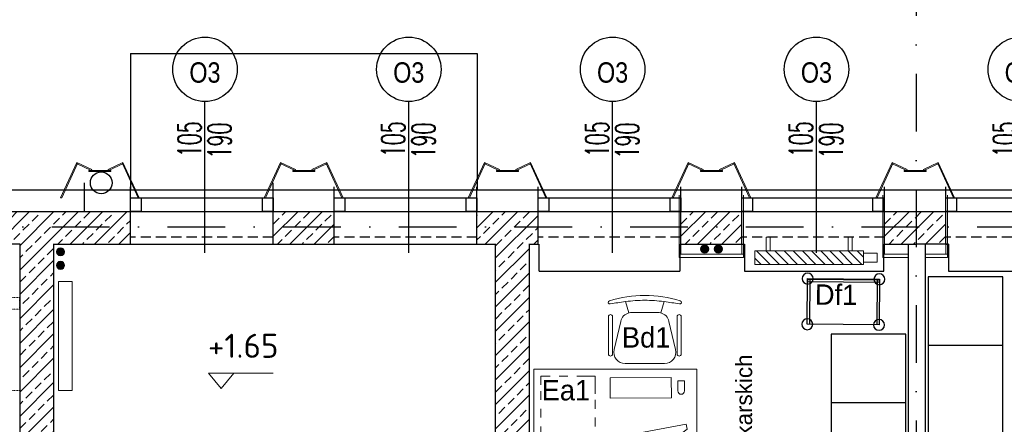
# Model space of a CAD drawing. Header units: millimetres. Extents: x 14495 to 271441, y -21035 to 2232.
# Tile 90 of 227: x 87090 to 87815, y -5734 to -5436. Entities that reach past the tile are written whole.
import ezdxf
from ezdxf.enums import TextEntityAlignment as Align

# ---------------------------------------------------------------- set-up
doc = ezdxf.new("R2010")
doc.units = ezdxf.units.MM
for name, pattern in [('DASHDOT', [1, 0.5, -0.25, 0, -0.25]), ('HIDDEN', [0.375, 0.25, -0.125]), ('HIDDENX2', [0.75, 0.5, -0.25])]:
    doc.linetypes.add(name, pattern=pattern)
for name, color, linetype in [('-- TECH  SYMBOLE', 1, 'Continuous'), ('-- TECH WYPOSAŻENIE', 2, 'Continuous'), ('_1_cienkie', 251, 'Continuous'), ('_A_widok', 1, 'Continuous'), ('a-bloki-drzwi', 52, 'Continuous'), ('a-cienka', 8, 'Continuous'), ('A-POW-NR', 1, 'Continuous'), ('A_bloki-drzwi', 1, 'Continuous'), ('A_BLOKI_KÓŁKO', 1, 'Continuous'), ('A_BLOKI_OPIS', 1, 'Continuous'), ('A_grzejniki', 34, 'Continuous'), ('a_HATCH', 9, 'Continuous'), ('A_KOTA', 7, 'Continuous'), ('A_L przerywana', 251, 'HIDDENX2'), ('A_L_WIDOK', 1, 'Continuous'), ('A_Lwidok', 1, 'Continuous'), ('A_okładzina HPL', 37, 'Continuous'), ('A_OSIE', 252, 'DASHDOT'), ('A_PROJEKTOWANE', 3, 'Continuous'), ('A_SC_DZIAlOWE', 4, 'Continuous'), ('TECH Sprzęt', 1, 'Continuous')]:
    doc.layers.add(name, color=color, linetype=linetype)
for name, color, linetype, lineweight in [('0-c.o.-grzejniki', 34, 'Continuous', 9), ('A_KOTY', 42, 'Continuous', 20), ('A_obudowy G-K', 31, 'Continuous', 0), ('cienkie - TW', 1, 'Continuous', 9), ('linie przerywane -TW', 255, 'HIDDEN', 9), ('osie - TW', 1, 'DASHDOT', 9), ('SAN_Przewody powrotne CO na rzucie', 180, 'Continuous', 40), ('SAN_Przewody zasilające CO na rzucie', 20, 'Continuous', 40), ('TECH Wyp-meble', 1, 'Continuous', 15), ('wymiary - TW', 255, 'Continuous', 9)]:
    doc.layers.add(name, color=color, linetype=linetype, lineweight=lineweight)
doc.layers.add('A-POW', color=2, linetype='Continuous', plot=False)
doc.styles.add('ARIAL1_2', font='arial.ttf', dxfattribs={"width": 1.2})
doc.styles.add('arialce', font='ARIALN.TTF')
doc.styles.add('AVAL', font='txt')
doc.styles.add('cg', font='GOTHIC.TTF')
doc.styles.add('iso', font='isocpeur.ttf', dxfattribs={"width": 1.2})
doc.styles.add('ROMANS', font='romans', dxfattribs={"width": 0.6})
doc.styles.add('switz721ltexbt', font='swissel.ttf')
pattern_1 = [(45, (-5707.225, 221.718), (-8.9802561, 8.9802561), []), (45, (-5698.245, 221.718), (-8.9802561, 8.9802561), [6.35, -3.175])]

# ---------------------------------------------------------------- blocks, each defined once
blk = doc.blocks.new('KOTA')
for p, q in [((0, 0), (-11.77, 14.19)), ((-11.77, 14.19), (16.2, 14.19)), ((0, 0), (11.77, 14.19)), ((16.2, 14.19), (48.6, 14.19))]:
    blk.add_line(p, q)
at = {"layer": 'A_KOTA', "color": 6, "style": 'AVAL'}
blk.add_attdef('%%P0,00', (-11.32, 18.66), '', height=14.4, dxfattribs=at)
blk = doc.blocks.new('fghsdx')
at = {"lineweight": 0}
for p, q in [((-37.08, -19.4), (-25.08, 6.6)), ((-36.19, -19.4), (-24.35, 6.26)), ((-14.42, 0.8), (-25.41, 5.87)), ((-14.08, 1.53), (-25.08, 6.6)), ((-16.15, 0.8), (0, 0.8)), ((-16.15, 0.8), (-16.15, 0)), ((-16.15, 0), (0, 0)), ((-14.42, 0.8), (-14.08, 1.53)), ((-2.07, 1.53), (8.92, 6.6)), ((-1.73, 0.8), (-2.07, 1.53)), ((-1.73, 0.8), (9.26, 5.87)), ((0, 0.8), (0, 0)), ((20.04, -19.4), (8.2, 6.26)), ((20.92, -19.4), (8.92, 6.6)), ((-37.08, -19.4), (-36.19, -19.4)), ((20.92, -19.4), (20.04, -19.4))]:
    blk.add_line(p, q, dxfattribs=at)
blk = doc.blocks.new('A$C264B1A23')
at = {"layer": 'cienkie - TW'}
for points in [[(-84.9, 1785), (-88.9, 1785, -0.414214), (-89.4, 1785.5), (-89.4, 1820, 0.414214), (-88.7, 1820.7), (-88.7, 1828.5), (-109.4, 1828.5, -0.414214), (-109.9, 1829, 0), (-109.9, 1834.5, -0.414214), (-109.4, 1835), (-84.9, 1835), (-60.4, 1835, -0.414214), (-59.9, 1834.5, 0), (-59.9, 1829, -0.414214), (-60.4, 1828.5), (-81.2, 1828.5), (-81.2, 1820.7, 0.414214), (-80.4, 1820), (-80.4, 1785.5, -0.414214), (-80.9, 1785), (-84.9, 1785)], [(-1655, 920), (-1655, 830), (-1650.8, 830, 0.390731), (-1646.8, 833.7), (-1645.2, 866.3, -0.390731), (-1641.2, 870), (-1624.4, 870, -0.414506), (-1622.4, 868), (-1622.4, 867), (-1581, 867), (-1580, 868), (-1580, 875), (-1580, 882), (-1581, 883), (-1622.4, 883), (-1622.4, 882, -0.414506), (-1624.4, 880), (-1641.2, 880, -0.390731), (-1645.2, 883.7), (-1646.8, 916.3, 0.390731), (-1650.8, 920), (-1655, 920)], [(-255, 920), (-255, 830), (-259.2, 830, -0.390731), (-263.2, 833.7), (-264.8, 866.3, 0.390731), (-268.8, 870), (-285.6, 870, 0.414506), (-287.6, 868), (-287.6, 867), (-329, 867), (-330, 868), (-330, 875), (-330, 882), (-329, 883), (-287.6, 883), (-287.6, 882, 0.414506), (-285.6, 880), (-268.8, 880, 0.390731), (-264.8, 883.7), (-263.2, 916.3, -0.390731), (-259.2, 920), (-255, 920)], [(-84.9, 685), (-88.9, 685, 0.414214), (-89.4, 684.5), (-89.4, 650, -0.414214), (-88.7, 649.3), (-88.7, 641.5), (-109.4, 641.5, 0.414214), (-109.9, 641, 0), (-109.9, 635.5, 0.414214), (-109.4, 635), (-84.9, 635), (-60.4, 635, 0.414214), (-59.9, 635.5, 0), (-59.9, 641, 0.414214), (-60.4, 641.5), (-81.2, 641.5), (-81.2, 649.3, -0.414214), (-80.4, 650), (-80.4, 684.5, 0.414214), (-80.9, 685), (-84.9, 685)]]:
    blk.add_lwpolyline(points, format="xyb", dxfattribs=at)
at = {"layer": 'linie przerywane -TW', "color": 4}
for points in [[(-185, 550), (-255, 550), (-255, 1920), (-185, 1920)], [(-185, 1920), (0, 1920), (0, 1835), (-185, 1835)], [(-1700, 1025), (-1655, 1025), (-1655, 725), (-1700, 725)], [(-185, 550), (0, 550), (0, 635), (-185, 635)]]:
    blk.add_lwpolyline(points, close=True, dxfattribs=at)
at = {"layer": 'osie - TW'}
for points in [[(-84.9, 1835), (-84.9, 635)], [(-179, 1235), (9.1, 1235)], [(-1655, 875), (-255, 875)]]:
    blk.add_lwpolyline(points, dxfattribs=at)
blk = doc.blocks.new('HJTS')
at = {"color": 8}
blk.add_line((0, 0), (0, 111.34), dxfattribs=at)
at = {"layer": 'A_BLOKI_KÓŁKO', "ltscale": 0.04}
blk.add_circle((0, 135.04), 23.7, dxfattribs=at)
at = {"layer": 'A_BLOKI_OPIS', "style": 'ROMANS'}
for tag, height, width, p in [('O', 20.59, 0.5, (-0.05, 135.67)), ('100', 17.16, 0.6, (-11.49, 86.54)), ('200', 17.16, 0.6, (10.76, 86.54))]:
    blk.add_attdef(tag, text='', height=height, rotation=90, dxfattribs=dict(at, width=width)).set_placement(p, align=Align.MIDDLE)
blk = doc.blocks.new('mjkk')
at = {"layer": '0-c.o.-grzejniki'}
h = blk.add_hatch(dxfattribs=at)
h.set_pattern_fill('ANSI31', color=256, scale=1.5, angle=-90.01613, style=0)
h.set_pattern_definition([(-135.016127, (-172292.014, 132455.0023), (-3.36664804, 3.36854379), [])])
h.paths.add_polyline_path([(-9.98, -80), (-0.01, -80), (0, 0), (-9.98, 0)])
blk.add_lwpolyline([(-9.98, -80), (-9.98, 0), (0, 0), (-0.01, -80)], close=True, dxfattribs=at)
at = {"layer": '0-c.o.-grzejniki', "ltscale": 2}
for points in [[(10.03, -11.37), (10.03, -8.26), (0.02, -8.26), (0.02, -11.37)], [(10.03, -68.63), (10.03, -71.74), (0.02, -71.74), (0.02, -68.63)], [(-1.75, -80), (-1.75, -90), (-8.23, -90), (-8.23, -80)]]:
    blk.add_lwpolyline(points, close=True, dxfattribs=at)
blk = doc.blocks.new('BIUR_LEK_75-120_monit')
at = {"color": 252, "lineweight": 18}
for p, q in [((72.81, 12.19), (112.13, 19.54)), ((112.82, 15.88), (104.9, 10.13)), ((112.13, 19.54), (112.82, 15.88)), ((73.5, 8.53), (72.81, 12.19)), ((82.95, 6.03), (73.5, 8.53)), ((104.9, 10.13), (82.95, 6.03)), ((82.95, 6.03), (104.9, 10.13)), ((104.9, 10.13), (105.53, 6.76)), ((83.59, 2.65), (82.95, 6.03)), ((105.53, 6.76), (83.59, 2.65))]:
    blk.add_line(p, q, dxfattribs=at)
at = {"color": 2, "linetype": 'Continuous'}
blk.add_lwpolyline([(0, 0), (120, 0), (120, 60), (0, 60)], close=True, dxfattribs=at)
at = {"color": 1, "linetype": 'Continuous', "lineweight": 13, "ltscale": 5}
for points in [[(12, 55), (5, 55), (5, 48.5)], [(25, 55), (18.5, 55)], [(45, 42), (45, 55), (31.5, 55)], [(5, 44), (5, 37.5)], [(45, 44), (45, 50.5)], [(45, 31), (45, 37.5)], [(5, 31), (5, 24.5)], [(45, 18), (45, 24.5)], [(5, 18), (5, 5), (18.5, 5)], [(38, 5), (45, 5), (45, 11.5)], [(25, 5), (31.5, 5)]]:
    blk.add_lwpolyline(points, dxfattribs=at)
at = {"color": 252, "lineweight": 18}
blk.add_lwpolyline([(56.1, 53.72), (101.1, 53.93), (101.17, 38.93), (56.17, 38.72)], close=True, dxfattribs=at)
blk.add_lwpolyline([(110.83, 51.65), (105.83, 51.63), (105.86, 44.13, 0.414214), (108.37, 41.64), (108.37, 41.64, 0.414214), (110.86, 44.16)], format="xyb", close=True, dxfattribs=at)
blk = doc.blocks.new('FOTEL do BIURKA')
at = {"color": 2}
for p, q in [((-14.27, 8.03), (-11.71, -0.26)), ((14.27, 8.03), (11.71, -0.26)), ((0, 0), (-9.66, 0)), ((0, 0), (9.66, 0)), ((-17.78, -6.45), (-22.62, -27.28)), ((17.78, -6.45), (22.62, -27.28)), ((-14.51, -37.5), (0, -37.5)), ((14.51, -37.5), (0, -37.5))]:
    blk.add_line(p, q, dxfattribs=at)
at = {"color": 2, "ltscale": 0.7}
for p, q in [((-26.79, -2.94), (-26.79, -30.47)), ((-23.79, -2.94), (-23.79, -30.47)), ((23.79, -2.94), (23.79, -30.47)), ((26.79, -2.94), (26.79, -30.47))]:
    blk.add_line(p, q, dxfattribs=at)
at = {"color": 2}
for centre, radius, start, end in [((-25.71, 7.51), 1.21, 108.30821, 283.36846), ((-1.1, -70.52), 83.02, 89.23757, 107.51139), ((3.38, -145.12), 154.17, 96.57577, 100.77002), ((0, -91.36), 100.41, 90, 98.0662), ((1.1, -70.52), 83.02, 72.48861, 90.76243), ((0, -91.36), 100.41, 81.9338, 90), ((-3.38, -145.12), 154.17, 79.22998, 83.42423), ((25.71, 7.51), 1.21, 256.63154, 71.69179), ((-9.66, -8.33), 8.33, 90, 103.30317), ((9.66, -8.33), 8.33, 76.69683, 90), ((-9.66, -8.33), 8.33, 104.2415, 166.90676), ((9.66, -8.33), 8.33, 13.09324, 75.7585), ((-14.51, -29.17), 8.33, 166.90676, 270), ((14.51, -29.17), 8.33, 270, 13.09324)]:
    blk.add_arc(centre, radius, start, end, dxfattribs=at)
at = {"color": 2, "ltscale": 0.7}
for centre, start, end in [((-25.29, -2.94), 360, 180), ((-25.29, -2.94), 360, 180), ((25.29, -2.94), 0, 180), ((25.29, -2.94), 0, 180), ((-25.29, -30.47), 180, 360), ((25.29, -30.47), 180, 0)]:
    blk.add_arc(centre, 1.5, start, end, dxfattribs=at)
blk = doc.blocks.new('wózek pod aparat.')
at = {"layer": '-- TECH WYPOSAŻENIE', "color": 1}
for p, q in [((-24.8, 0), (-24.8, 33.6)), ((24.8, 0), (24.8, 33.6))]:
    blk.add_line(p, q, dxfattribs=at)
for points in [[(-26.4, 33.6), (-26.4, 0), (26.4, 0), (26.4, 33.6)], [(-26.4, 0.62), (-26.4, 2.22), (26.4, 2.22), (26.4, 0.62)]]:
    blk.add_lwpolyline(points, close=True, dxfattribs=at)
for centre in [(-26.4, 33.6), (26.4, 33.6), (-26.4, 0), (26.4, 0)]:
    blk.add_circle(centre, 4, dxfattribs=at)
blk = doc.blocks.new('POW')
at = {"const_width": 5}
blk.add_lwpolyline([(125.3, 0), (0, 0)], dxfattribs=at)
at = {"style": 'switz721ltexbt'}
blk.add_attdef('001', (-1.8, 12.3), '', height=41.2, dxfattribs=at)

msp = doc.modelspace()

# ---------------------------------------------------------------- hatches: boundary and pattern name
at = {"layer": 'a_HATCH', "linetype": 'Continuous', "lineweight": 13}
h = msp.add_hatch(dxfattribs=at)
h.set_pattern_fill('ANSI33', color=256, scale=2, style=0)
h.set_pattern_definition(pattern_1)
h.paths.add_polyline_path([(86826.65, -5600.87), (86895.12, -5600.87), (86895.12, -5870.74), (86928.87, -5870.74), (86928.87, -5845.74), (86920.12, -5845.74), (86920.12, -5600.74), (87090.12, -5600.74), (87090.12, -5845.74), (87048.87, -5845.74), (87048.87, -5870.74), (87090.12, -5870.74), (87090.12, -6065.74), (87115.12, -6065.74), (87115.12, -5600.87), (87171.65, -5600.87), (87171.58, -5576.87), (86826.65, -5576.87)])
h = msp.add_hatch(dxfattribs=at)
h.set_pattern_fill('ANSI33', color=256, scale=2, style=0)
h.set_pattern_definition(pattern_1)
h.paths.add_polyline_path([(87299.79, -5588.3), (87276.65, -5588.3), (87276.65, -5590.09), (87276.65, -5595.87), (87276.65, -5600.87), (87276.86, -5600.87), (87299.79, -5600.87)])
h.paths.add_polyline_path([(87299.79, -5576.87), (87276.79, -5576.87), (87276.65, -5576.87), (87276.65, -5577.09), (87276.65, -5588.3), (87299.79, -5588.3)])
h.paths.add_polyline_path([(87299.79, -5600.87), (87321.36, -5600.87), (87321.58, -5600.87), (87321.58, -5595.87), (87321.58, -5588.3), (87299.79, -5588.3)])
h.paths.add_polyline_path([(87299.79, -5588.3), (87321.58, -5588.3), (87321.58, -5576.87), (87321.36, -5576.87), (87299.79, -5576.87)])
h = msp.add_hatch(dxfattribs=at)
h.set_pattern_fill('ANSI33', color=256, scale=2, style=0)
h.set_pattern_definition(pattern_1)
h.paths.add_polyline_path([(87426.65, -5600.87), (87440.12, -5600.87), (87440.12, -6065.37), (87465.12, -6065.37), (87465.12, -5600.87), (87471.58, -5600.87), (87471.65, -5576.87), (87426.65, -5576.87)])
h = msp.add_hatch(dxfattribs=at)
h.set_pattern_fill('ANSI33', color=256, scale=2, style=0)
h.set_pattern_definition([(45, (-5407.225, 221.718), (-8.9802561, 8.9802561), []), (45, (-5398.245, 221.718), (-8.9802561, 8.9802561), [6.35, -3.175])])
h.paths.add_polyline_path([(87599.79, -5588.3), (87576.65, -5588.3), (87576.65, -5590.09), (87576.65, -5595.87), (87576.65, -5600.87), (87576.86, -5600.87), (87599.79, -5600.87)])
h.paths.add_polyline_path([(87599.79, -5576.87), (87576.79, -5576.87), (87576.65, -5576.87), (87576.65, -5577.09), (87576.65, -5588.3), (87599.79, -5588.3)])
h.paths.add_polyline_path([(87599.79, -5600.87), (87621.36, -5600.87), (87621.58, -5600.87), (87621.58, -5595.87), (87621.58, -5588.3), (87599.79, -5588.3)])
h.paths.add_polyline_path([(87599.79, -5588.3), (87621.58, -5588.3), (87621.58, -5576.87), (87621.36, -5576.87), (87599.79, -5576.87)])
h = msp.add_hatch(dxfattribs=at)
h.set_pattern_fill('ANSI33', color=256, scale=2, style=0)
h.set_pattern_definition([(45, (-5257.297, 221.718), (-8.9802561, 8.9802561), []), (45, (-5248.316, 221.718), (-8.9802561, 8.9802561), [6.35, -3.175])])
h.paths.add_polyline_path([(87749.72, -5588.3), (87726.58, -5588.3), (87726.58, -5590.09), (87726.58, -5595.87), (87726.58, -5600.87), (87726.79, -5600.87), (87749.72, -5600.87)])
h.paths.add_polyline_path([(87749.72, -5576.87), (87726.72, -5576.87), (87726.58, -5576.87), (87726.58, -5577.09), (87726.58, -5588.3), (87749.72, -5588.3)])
h.paths.add_polyline_path([(87749.72, -5600.87), (87771.29, -5600.87), (87771.5, -5600.87), (87771.5, -5595.87), (87771.5, -5588.3), (87749.72, -5588.3)])
h.paths.add_polyline_path([(87749.72, -5588.3), (87771.5, -5588.3), (87771.5, -5576.87), (87771.29, -5576.87), (87749.72, -5576.87)])
at = {"layer": 'SAN_Przewody powrotne CO na rzucie', "lineweight": 13}
for points in [[(87591.22, -5604.51, 1), (87597.22, -5604.51, 1)], [(87120.16, -5619.66, 1), (87120.16, -5613.66, 1)]]:
    msp.add_hatch(color=256, dxfattribs=at).paths.add_polyline_path(points)
at = {"layer": 'SAN_Przewody zasilające CO na rzucie', "lineweight": 13}
for points in [[(87120.16, -5609.66, 1), (87120.16, -5603.66, 1)], [(87601.22, -5604.51, 1), (87607.22, -5604.51, 1)]]:
    msp.add_hatch(color=256, dxfattribs=at).paths.add_polyline_path(points)

# ---------------------------------------------------------------- linework, layer by layer
at = {"layer": '0-c.o.-grzejniki'}
msp.add_lwpolyline([(87128.73, -5708.55), (87128.73, -5628.55), (87118.76, -5628.55), (87118.76, -5708.55)], close=True, dxfattribs=at)
at = {"layer": '_1_cienkie', "linetype": 'Continuous', "ltscale": 3}
for p, q in [((87171.72, -5460.73), (87336.65, -5460.73)), ((87171.72, -5460.73), (87171.72, -5560.73)), ((87336.65, -5460.73), (87426.72, -5460.73)), ((87426.72, -5460.73), (87426.72, -5560.73))]:
    msp.add_line(p, q, dxfattribs=at)
at = {"layer": '_1_cienkie'}
for p, q in [((87276.65, -5575.87), (87276.65, -5555.87)), ((87276.65, -5575.87), (87276.65, -5555.87)), ((87171.65, -5575.87), (87171.65, -5558.87)), ((87276.65, -5575.87), (87276.65, -5558.87)), ((87276.65, -5575.87), (87276.65, -5558.87)), ((87276.65, -5576.87), (87276.65, -5558.87)), ((87321.65, -5575.87), (87321.65, -5558.87)), ((87426.65, -5576.87), (87426.65, -5558.87)), ((87471.65, -5576.87), (87471.65, -5558.87)), ((87576.65, -5575.87), (87576.65, -5558.87)), ((87621.58, -5576.87), (87621.65, -5561.87)), ((87621.65, -5575.87), (87621.65, -5558.87)), ((87621.65, -5581.87), (87621.65, -5561.87)), ((87726.65, -5576.87), (87726.65, -5558.87)), ((87771.65, -5576.87), (87771.65, -5558.87))]:
    msp.add_line(p, q, dxfattribs=at)
at = {"layer": '_A_widok'}
for p, q in [((87171.65, -5560.87), (87276.65, -5560.87)), ((87321.65, -5560.87), (87426.65, -5560.87)), ((87471.65, -5560.87), (87576.65, -5560.87)), ((87621.65, -5560.87), (87726.65, -5560.87)), ((87771.65, -5560.87), (87876.65, -5560.87)), ((87171.58, -5600.87), (87276.65, -5600.87)), ((87321.58, -5600.87), (87426.65, -5600.87)), ((87321.58, -5600.87), (87426.65, -5600.87)), ((87621.58, -5600.87), (87623.53, -5600.87)), ((87621.58, -5600.87), (87623.53, -5600.87)), ((87726.03, -5600.87), (87726.65, -5600.87)), ((87726.03, -5600.87), (87726.65, -5600.87)), ((87771.58, -5600.87), (87773.53, -5600.87)), ((87771.58, -5600.87), (87773.53, -5600.87))]:
    msp.add_line(p, q, dxfattribs=at)
at = {"layer": 'a-cienka'}
for p, q in [((87137.79, -5576.87), (87137.79, -5555.87)), ((86598.29, -5560.87), (87171.65, -5560.87)), ((86598.29, -5560.87), (87171.65, -5560.87)), ((87126.65, -5560.87), (87171.65, -5560.87)), ((87276.65, -5560.87), (87321.65, -5560.87)), ((87426.65, -5560.87), (87471.65, -5560.87)), ((87576.65, -5560.87), (87621.65, -5560.87)), ((87726.65, -5560.87), (87771.65, -5560.87))]:
    msp.add_line(p, q, dxfattribs=at)
at = {"layer": 'A_bloki-drzwi'}
for p, q in [((87171.58, -5566.87), (87276.58, -5566.87)), ((87321.58, -5566.87), (87426.58, -5566.87)), ((87471.58, -5566.87), (87576.58, -5566.87)), ((87621.58, -5566.87), (87726.58, -5566.87)), ((87771.58, -5566.87), (87876.58, -5566.87)), ((87171.58, -5576.87), (87276.58, -5576.87)), ((87321.58, -5576.87), (87426.58, -5576.87)), ((87471.58, -5576.87), (87576.58, -5576.87)), ((87621.58, -5576.87), (87726.58, -5576.87)), ((87771.58, -5576.87), (87876.58, -5576.87))]:
    msp.add_line(p, q, dxfattribs=at)
for points in [[(87171.58, -5566.87), (87179.44, -5566.87), (87179.44, -5576.87), (87171.58, -5576.87)], [(87268.71, -5566.87), (87276.58, -5566.87), (87276.58, -5576.87), (87268.71, -5576.87)], [(87321.58, -5566.87), (87329.44, -5566.87), (87329.44, -5576.87), (87321.58, -5576.87)], [(87418.71, -5566.87), (87426.58, -5566.87), (87426.58, -5576.87), (87418.71, -5576.87)], [(87471.58, -5566.87), (87479.44, -5566.87), (87479.44, -5576.87), (87471.58, -5576.87)], [(87568.78, -5566.87), (87576.65, -5566.87), (87576.65, -5576.87), (87568.78, -5576.87)], [(87621.58, -5566.87), (87629.44, -5566.87), (87629.44, -5576.87), (87621.58, -5576.87)], [(87718.06, -5566.87), (87725.93, -5566.87), (87725.93, -5576.87), (87718.06, -5576.87)], [(87771.58, -5566.87), (87779.44, -5566.87), (87779.44, -5576.87), (87771.58, -5576.87)]]:
    msp.add_lwpolyline(points, close=True, dxfattribs=at)
at = {"layer": 'A_L przerywana', "ltscale": 15}
for p, q in [((87276.65, -5595.87), (87171.65, -5595.87)), ((87426.58, -5595.87), (87321.58, -5595.87)), ((87576.65, -5595.87), (87471.65, -5595.87)), ((87726.58, -5595.87), (87621.58, -5595.87)), ((87876.58, -5595.87), (87771.58, -5595.87))]:
    msp.add_line(p, q, dxfattribs=at)
at = {"layer": 'A_L_WIDOK'}
msp.add_circle((87150.12, -5555.82), 8, dxfattribs=at)
at = {"layer": 'A_Lwidok'}
for p, q in [((87472.29, -5620.87), (87472.29, -5600.87)), ((87576.03, -5600.87), (87576.03, -5620.87)), ((87472.29, -5620.87), (87576.03, -5620.87))]:
    msp.add_line(p, q, dxfattribs=at)
for points in [[(87623.53, -5600.87), (87623.53, -5620.87), (87726.03, -5620.87), (87726.03, -5600.87)], [(87773.53, -5600.87), (87773.53, -5620.87), (87876.03, -5620.87), (87876.03, -5600.87)]]:
    msp.add_lwpolyline(points, dxfattribs=at)
at = {"layer": 'A_obudowy G-K', "lineweight": 5}
for p, q in [((87575.38, -5610.87), (87575.38, -5564.87)), ((87622.88, -5610.87), (87622.88, -5564.87)), ((87725.38, -5610.87), (87725.38, -5564.87)), ((87772.88, -5610.87), (87772.88, -5564.87))]:
    msp.add_line(p, q, dxfattribs=at)
at = {"layer": 'A_obudowy G-K', "linetype": 'Continuous', "lineweight": 5}
for p, q in [((87576.64, -5608.37), (87576.65, -5600.87)), ((87621.63, -5608.37), (87621.62, -5600.87)), ((87726.64, -5608.37), (87726.65, -5600.87)), ((87771.63, -5608.37), (87771.62, -5600.87))]:
    msp.add_line(p, q, dxfattribs=at)
at = {"layer": 'A_obudowy G-K', "lineweight": 5}
for points in [[(87622.88, -5610.87), (87575.38, -5610.87)], [(87622.88, -5608.37), (87575.39, -5608.37)], [(87743.87, -5610.87), (87725.38, -5610.87)], [(87743.87, -5608.37), (87725.39, -5608.37)], [(87772.88, -5608.37), (87756.37, -5608.37)], [(87772.88, -5610.87), (87756.37, -5610.87)]]:
    msp.add_lwpolyline(points, dxfattribs=at)
at = {"layer": 'A_OSIE', "ltscale": 85}
for p, q in [((87749.79, -4964.93), (87749.79, -7648.79)), ((86347.92, -5588.38), (88144.89, -5588.22))]:
    msp.add_line(p, q, dxfattribs=at)
at = {"layer": 'A_PROJEKTOWANE'}
for p, q in [((86580.29, -5576.87), (87171.58, -5576.87)), ((87171.58, -5600.87), (87171.58, -5576.87)), ((87276.65, -5589.87), (87276.65, -5575.87)), ((87276.65, -5600.87), (87276.65, -5575.87)), ((87276.65, -5600.87), (87276.65, -5575.87)), ((87276.65, -5600.87), (87276.65, -5575.87)), ((87276.65, -5589.87), (87276.65, -5575.87)), ((87276.65, -5600.87), (87276.65, -5575.87)), ((87276.65, -5600.87), (87276.65, -5575.87)), ((87276.65, -5600.87), (87276.65, -5575.87)), ((87276.65, -5576.87), (87321.58, -5576.87)), ((87276.65, -5576.87), (87321.58, -5576.87)), ((87321.58, -5600.87), (87321.58, -5575.87)), ((87321.58, -5600.87), (87321.58, -5575.87)), ((87426.65, -5600.87), (87426.65, -5575.87)), ((87426.65, -5589.87), (87426.65, -5575.87)), ((87426.65, -5576.87), (87471.58, -5576.87)), ((87426.65, -5600.87), (87426.65, -5576.87)), ((87426.65, -5589.87), (87426.65, -5576.87)), ((87426.65, -5576.87), (87471.58, -5576.87)), ((87471.58, -5600.87), (87471.58, -5575.87)), ((87471.58, -5600.87), (87471.58, -5576.87)), ((87576.65, -5600.87), (87576.65, -5575.87)), ((87576.65, -5600.87), (87576.65, -5575.87)), ((87576.65, -5600.87), (87576.65, -5575.87)), ((87576.65, -5600.87), (87576.65, -5575.87)), ((87576.65, -5576.87), (87621.65, -5576.87)), ((87576.65, -5576.87), (87621.65, -5576.87)), ((87621.58, -5600.87), (87621.58, -5575.87)), ((87621.58, -5600.87), (87621.58, -5575.87)), ((87726.65, -5600.87), (87726.65, -5575.87)), ((87726.65, -5600.87), (87726.65, -5575.87)), ((87726.65, -5576.87), (87771.58, -5576.87)), ((87726.65, -5600.87), (87726.65, -5576.87)), ((87726.65, -5600.87), (87726.65, -5576.87)), ((87726.65, -5576.87), (87771.58, -5576.87)), ((87771.58, -5600.87), (87771.58, -5575.87)), ((87771.58, -5600.87), (87771.58, -5576.87)), ((86919.87, -5600.74), (87090.12, -5600.74)), ((87090.12, -5600.74), (87090.12, -5845.74)), ((87090.12, -5600.74), (87090.12, -5845.74)), ((87115.12, -5600.74), (87115.12, -6065.74)), ((87115.12, -5600.87), (87171.58, -5600.87)), ((87276.65, -5600.87), (87321.58, -5600.87)), ((87276.65, -5600.87), (87321.58, -5600.87)), ((87426.65, -5600.87), (87440.12, -5600.87)), ((87426.65, -5600.87), (87440.12, -5600.87)), ((87440.12, -5600.74), (87440.12, -6065.37)), ((87465.12, -5600.74), (87465.12, -6065.37)), ((87465.12, -5600.87), (87471.58, -5600.87)), ((87465.12, -5600.87), (87471.58, -5600.87)), ((87576.65, -5600.87), (87621.58, -5600.87)), ((87576.65, -5600.87), (87621.58, -5600.87)), ((87726.65, -5600.87), (87749.79, -5600.87)), ((87726.65, -5600.87), (87749.79, -5600.87)), ((87771.58, -5600.87), (87749.79, -5600.87)), ((87771.58, -5600.87), (87749.79, -5600.87)), ((87773.53, -5600.87), (87749.79, -5600.87))]:
    msp.add_line(p, q, dxfattribs=at)
at = {"layer": 'A_SC_DZIAlOWE'}
for p, q in [((87743.87, -5600.87), (87743.87, -6052.9)), ((87756.37, -5600.87), (87756.37, -6064.9))]:
    msp.add_line(p, q, dxfattribs=at)
at = {"layer": 'SAN_Przewody powrotne CO na rzucie', "lineweight": 13}
for centre in [(87594.22, -5604.51), (87120.2, -5616.56)]:
    msp.add_circle(centre, 3, dxfattribs=at)
at = {"layer": 'SAN_Przewody zasilające CO na rzucie', "lineweight": 13}
for centre in [(87120.2, -5606.56), (87604.22, -5604.51)]:
    msp.add_circle(centre, 3, dxfattribs=at)
at = {"layer": 'TECH Wyp-meble', "color": 1, "lineweight": -3}
for p, q in [((87813.66, -5675.58), (87758.66, -5675.58)), ((87742.28, -5717.81), (87687.28, -5717.81))]:
    msp.add_line(p, q, dxfattribs=at)
at = {"layer": 'TECH Wyp-meble', "color": 2, "lineweight": -3}
for points in [[(87758.66, -5624.98), (87758.66, -5809.98), (87813.66, -5809.98), (87813.66, -5624.98)], [(87687.28, -5667.21), (87687.28, -5852.21), (87742.28, -5852.21), (87742.28, -5667.21)]]:
    msp.add_lwpolyline(points, close=True, dxfattribs=at)

# ---------------------------------------------------------------- block references
at = {"layer": 'a-bloki-drzwi'}
ref = msp.add_blockref('HJTS', (87226.48, -5607.35), dxfattribs=at)
ref.add_attrib('O', 'O3', dxfattribs={"layer": 'A_BLOKI_OPIS', "extrusion": (0, 0, -1), "height": 15, "style": 'arialce', "text_generation_flag": 2}).set_placement((-87226.44, -5474.63), align=Align.MIDDLE)
ref.add_attrib('100', '105', dxfattribs={"layer": 'A_BLOKI_OPIS', "extrusion": (0, 0, -1), "height": 17.16, "rotation": 90, "style": 'ROMANS', "text_generation_flag": 4, "width": 0.6}).set_placement((-87214.99, -5523.75), align=Align.MIDDLE)
ref.add_attrib('200', '190', dxfattribs={"layer": 'A_BLOKI_OPIS', "extrusion": (0, 0, -1), "height": 17.16, "rotation": 90, "style": 'ROMANS', "text_generation_flag": 4, "width": 0.6}).set_placement((-87237.25, -5524.73), align=Align.MIDDLE)
ref = msp.add_blockref('HJTS', (87376.48, -5607.35), dxfattribs=at)
ref.add_attrib('O', 'O3', dxfattribs={"layer": 'A_BLOKI_OPIS', "extrusion": (0, 0, -1), "height": 15, "style": 'arialce', "text_generation_flag": 2}).set_placement((-87376.44, -5474.63), align=Align.MIDDLE)
ref.add_attrib('100', '105', dxfattribs={"layer": 'A_BLOKI_OPIS', "extrusion": (0, 0, -1), "height": 17.16, "rotation": 90, "style": 'ROMANS', "text_generation_flag": 4, "width": 0.6}).set_placement((-87364.99, -5523.75), align=Align.MIDDLE)
ref.add_attrib('200', '190', dxfattribs={"layer": 'A_BLOKI_OPIS', "extrusion": (0, 0, -1), "height": 17.16, "rotation": 90, "style": 'ROMANS', "text_generation_flag": 4, "width": 0.6}).set_placement((-87387.25, -5524.73), align=Align.MIDDLE)
ref = msp.add_blockref('HJTS', (87526.48, -5607.35), dxfattribs=at)
ref.add_attrib('O', 'O3', dxfattribs={"layer": 'A_BLOKI_OPIS', "extrusion": (0, 0, -1), "height": 15, "style": 'arialce', "text_generation_flag": 2}).set_placement((-87526.44, -5474.63), align=Align.MIDDLE)
ref.add_attrib('100', '105', dxfattribs={"layer": 'A_BLOKI_OPIS', "extrusion": (0, 0, -1), "height": 17.16, "rotation": 90, "style": 'ROMANS', "text_generation_flag": 4, "width": 0.6}).set_placement((-87514.99, -5523.75), align=Align.MIDDLE)
ref.add_attrib('200', '190', dxfattribs={"layer": 'A_BLOKI_OPIS', "extrusion": (0, 0, -1), "height": 17.16, "rotation": 90, "style": 'ROMANS', "text_generation_flag": 4, "width": 0.6}).set_placement((-87537.25, -5524.73), align=Align.MIDDLE)
ref = msp.add_blockref('HJTS', (87676.48, -5607.35), dxfattribs=at)
ref.add_attrib('O', 'O3', dxfattribs={"layer": 'A_BLOKI_OPIS', "extrusion": (0, 0, -1), "height": 15, "style": 'arialce', "text_generation_flag": 2}).set_placement((-87676.44, -5474.63), align=Align.MIDDLE)
ref.add_attrib('100', '105', dxfattribs={"layer": 'A_BLOKI_OPIS', "extrusion": (0, 0, -1), "height": 17.16, "rotation": 90, "style": 'ROMANS', "text_generation_flag": 4, "width": 0.6}).set_placement((-87664.99, -5523.75), align=Align.MIDDLE)
ref.add_attrib('200', '190', dxfattribs={"layer": 'A_BLOKI_OPIS', "extrusion": (0, 0, -1), "height": 17.16, "rotation": 90, "style": 'ROMANS', "text_generation_flag": 4, "width": 0.6}).set_placement((-87687.25, -5524.73), align=Align.MIDDLE)
ref = msp.add_blockref('HJTS', (87826.48, -5607.35), dxfattribs=at)
ref.add_attrib('O', 'O3', dxfattribs={"layer": 'A_BLOKI_OPIS', "extrusion": (0, 0, -1), "height": 15, "style": 'arialce', "text_generation_flag": 2}).set_placement((-87826.44, -5474.63), align=Align.MIDDLE)
ref.add_attrib('100', '105', dxfattribs={"layer": 'A_BLOKI_OPIS', "extrusion": (0, 0, -1), "height": 17.16, "rotation": 90, "style": 'ROMANS', "text_generation_flag": 4, "width": 0.6}).set_placement((-87814.99, -5523.75), align=Align.MIDDLE)
ref.add_attrib('200', '190', dxfattribs={"layer": 'A_BLOKI_OPIS', "extrusion": (0, 0, -1), "height": 17.16, "rotation": 90, "style": 'ROMANS', "text_generation_flag": 4, "width": 0.6}).set_placement((-87837.25, -5524.73), align=Align.MIDDLE)
at = {"layer": 'A-POW-NR'}
ref = msp.add_blockref('POW', (87632.32, -5953.94), dxfattribs=dict(at, xscale=0.6, yscale=0.6, zscale=0.6, rotation=90))
ref.add_attrib('88,88', '12.6', dxfattribs={"layer": 'A-POW', "height": 8, "rotation": 90, "style": 'ARIAL1_2', "width": 1.2}).set_placement((87651.17, -5925.72), align=Align.RIGHT)
ref.add_attrib('POKOJ', 'Gabinet badań lekarskich', (87629.11, -5868.27), dxfattribs={"layer": 'A-POW', "height": 12, "rotation": 90, "style": 'arialce', "width": 1.2})
ref.add_attrib('001', '311', (87627.8, -5953.94), dxfattribs={"layer": '0', "height": 24.71, "rotation": 90, "style": 'switz721ltexbt', "width": 0.7})
at = {"layer": 'A_grzejniki', "linetype": 'Continuous', "lineweight": 13, "rotation": 90}
msp.add_blockref('mjkk', (87631.11, -5605.87), dxfattribs=at)
at = {"layer": 'A_KOTY'}
ref = msp.add_blockref('KOTA', (87238.39, -5707.14), dxfattribs=dict(at, xscale=0.7875, yscale=0.7875, zscale=0.7875))
ref.add_attrib('001', '+1.65', dxfattribs={"layer": '0', "lineweight": -3, "height": 17.719, "style": 'iso'}).set_placement((87254.62, -5684.61), align=Align.CENTER)
at = {"layer": 'A_okładzina HPL', "lineweight": 0}
for p in [(87157.22, -5547.47), (87307.22, -5547.47), (87457.22, -5547.47), (87607.22, -5547.47), (87757.22, -5547.47)]:
    msp.add_blockref('fghsdx', p, dxfattribs=at)
at = {"layer": 'TECH Sprzęt', "xscale": -1, "rotation": 179.4901927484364}
msp.add_blockref('wózek pod aparat.', (87696.39, -5626.53), dxfattribs=at)
at = {"layer": 'TECH Wyp-meble', "color": 1, "lineweight": -3, "xscale": -1, "rotation": 359.9999988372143}
msp.add_blockref('FOTEL do BIURKA', (87550.16, -5651.3), dxfattribs=at)
at = {"layer": 'TECH Wyp-meble', "color": 1, "lineweight": -3, "rotation": 359.9999988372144}
msp.add_blockref('BIUR_LEK_75-120_monit', (87468.52, -5753.06), dxfattribs=at)
at = {"layer": 'wymiary - TW', "xscale": 0.1, "yscale": 0.1, "zscale": 0.1}
msp.add_blockref('A$C264B1A23', (87089.87, -5832.24), dxfattribs=at)

# ---------------------------------------------------------------- texts
at = {"layer": '-- TECH  SYMBOLE', "color": 1, "style": 'cg'}
msp.add_text('Df1', height=15, rotation=359.49019, dxfattribs=at).set_placement((87675.24, -5645.49))
for s, p in [('Bd1', (87533.29, -5677.07)), ('Ea1', (87474.24, -5715.92))]:
    msp.add_text(s, height=15, dxfattribs=at).set_placement(p)

doc.saveas('drawing.dxf')
